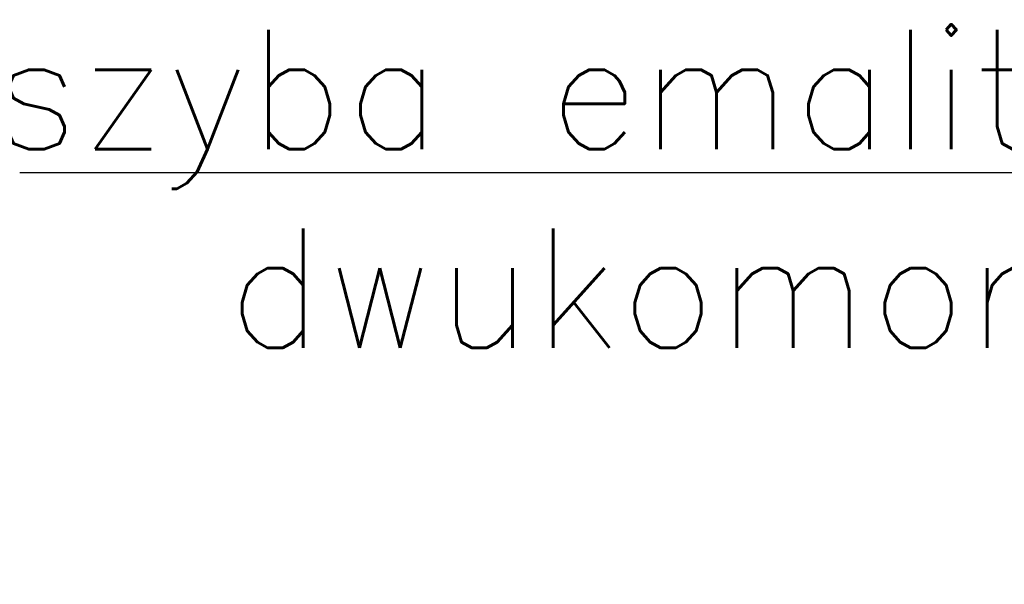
# Model space of a CAD drawing. Extents: x 4615668 to 9294084, y 5325188 to 10688993.
# Tile 109 of 256: x 4635581 to 4635663, y 5331742 to 5331789. Entities that reach past the tile are written whole.
import ezdxf
from ezdxf import colors
from ezdxf.entities.mleader import LeaderData, LeaderLine
from ezdxf.math import Vec2, Vec3

# ---------------------------------------------------------------- set-up
doc = ezdxf.new("R2010")
doc.units = 0
doc.header["$MEASUREMENT"] = 0
doc.layers.add('A_wymiary', color=152, linetype='Continuous', lineweight=5)
doc.styles.get("Standard").update_dxf_attribs({"font": 'txt.shx'})

msp = doc.modelspace()

# ---------------------------------------------------------------- leaders
at = {"layer": 'A_wymiary', "ltscale": 40}
ml = msp.add_multileader_mtext('Standard', dxfattribs=at)
ml.set_content('\\pxi-3,l4,t4;szyba emalitowa \\Pdwukomorowa', color=256)
ml.set_leader_properties()
ml.build(insert=Vec2(0, 0))
ml.multileader.update_dxf_attribs({"text_right_attachment_type": 6, "dogleg_length": 0.036, "arrow_head_size": 0.018})
ctx = ml.context
ctx.base_point, ctx.char_height, ctx.arrow_head_size, ctx.landing_gap_size, ctx.plane_origin = Vec3(4635556.436, 5331782.224), 10, 0.018, 0.009, Vec3(4635795.98, 5331755.841)
ctx.right_attachment, ctx.text_align_type = 6, 2
notes = []
notes.append((ctx, [(0, (1, 1, 0), (4635691.49, 5331776.224), (-1, 0), 0.036, [(0, [(4635730.636, 5331743.84)], 0, [])])]))
ctx.mtext.insert, ctx.mtext.alignment, ctx.mtext.flow_direction = Vec3(4635691.445, 5331788.224), 3, 5
for ctx, leaders in notes:
    for number, flags, end, landing, length, lines in leaders:
        leader = LeaderData()
        leader.index, (leader.has_last_leader_line, leader.has_dogleg_vector, leader.attachment_direction) = number, flags
        leader.last_leader_point, leader.dogleg_vector, leader.dogleg_length = Vec3(end), Vec3(landing), length
        for number, points, colour, breaks in lines:
            line = LeaderLine()
            line.index, line.vertices, line.color, line.breaks = number, Vec3.list(points), colors.encode_raw_color(colour), breaks
            leader.lines.append(line)
        ctx.leaders.append(leader)

doc.saveas('drawing.dxf')
